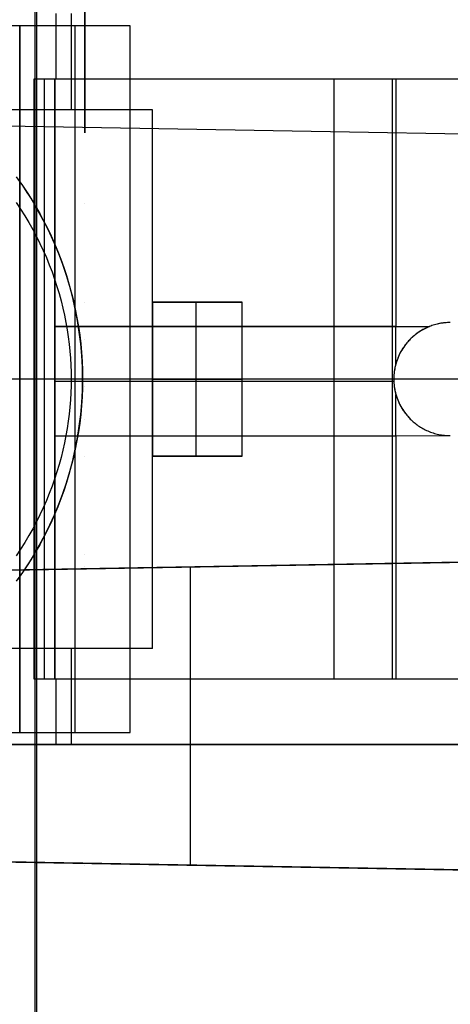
# Model space of a CAD drawing. Header units: millimetres. Extents: x -15 to 7, y 1 to 148.
# Tile 122 of 256: x -0.34 to 1.9, y 17.49 to 22.61. Entities that reach past the tile are written whole.
import ezdxf

# ---------------------------------------------------------------- set-up
doc = ezdxf.new("R2010")
doc.units = ezdxf.units.MM
doc.header["$MEASUREMENT"] = 0
doc.layers.add('Default', color=7, linetype='Continuous', true_color=0x000000)
doc.layers.add('Layer 01', color=7, linetype='Continuous', true_color=0x000000)

msp = doc.modelspace()

# ---------------------------------------------------------------- linework, layer by layer
at = {"layer": 'Default', "color": 254, "true_color": 0xcad1ee}
for points in [[(-0.2588, 8.6531), (-0.2588, 103.5282)], [(-0.2588, 9.9443), (-0.2588, 102.237)], [(-0.2588, 9.9443), (-0.2588, 35.7648)], [(-0.2588, 8.6531), (-0.2588, 35.7229)], [(-1.5, 22.074), (4.845, 21.9633)], [(-3.745, 19.6878), (4.845, 19.8377)], [(-3.745, 19.6878), (4.845, 19.8377)], [(0.55, 18.2127), (0.55, 19.7628)], [(0.55, 18.2127), (0.55, 19.7628)], [(0.55, 18.2127), (0.55, 19.7628)], [(0.55, 18.2127), (0.55, 19.7628)], [(4.845, 18.1377), (-3.745, 18.2877)], [(4.845, 18.1377), (-3.745, 18.2877)]]:
    msp.add_lwpolyline(points, dxfattribs=at)
at = {"layer": 'Default', "color": 171, "true_color": 0x8080ff}
for points in [[(-0.2497, 5.4828), (-0.2497, 70.4573)], [(-0.2497, 5.57), (-0.2497, 70.2391)]]:
    msp.add_lwpolyline(points, dxfattribs=at)
at = {"layer": 'Default', "color": 254, "true_color": 0xcad1ee, "extrusion": (1, -4.07441e-17, 4.16587e-17)}
msp.add_lwpolyline([(24.7133, -34.4176), (24.6535, -34.4182), (24.5932, -34.4202), (24.5324, -34.4236), (24.4712, -34.4285), (24.4096, -34.4347), (24.3476, -34.4425), (24.2854, -34.4517), (24.223, -34.4625), (24.1603, -34.4749), (24.0976, -34.4888), (24.0347, -34.5044), (23.9718, -34.5216), (23.909, -34.5404), (23.8463, -34.5608), (23.7837, -34.583), (23.7214, -34.6067), (23.6594, -34.6322), (23.5977, -34.6593), (23.5364, -34.6881), (23.4757, -34.7186), (23.4154, -34.7507), (23.3558, -34.7844), (23.2969, -34.8198), (23.2388, -34.8568), (23.1814, -34.8953), (23.1249, -34.9355), (23.0694, -34.9771), (23.0149, -35.0202), (22.9614, -35.0648), (22.909, -35.1108), (22.8579, -35.1581), (22.8079, -35.2068), (22.7592, -35.2567), (22.7119, -35.3079), (22.6659, -35.3603), (22.6213, -35.4138), (22.5782, -35.4683), (22.5366, -35.5238), (22.4965, -35.5803), (22.4579, -35.6377), (22.4209, -35.6958), (22.3856, -35.7547), (22.3518, -35.8143), (22.3197, -35.8746), (22.2892, -35.9353), (22.2604, -35.9966), (22.2333, -36.0583), (22.2079, -36.1203), (22.1841, -36.1826), (22.162, -36.2452), (22.1415, -36.3079), (22.1227, -36.3707), (22.1055, -36.4336), (22.09, -36.4964), (22.076, -36.5592), (22.0637, -36.6219), (22.0529, -36.6843), (22.0436, -36.7465), (22.0358, -36.8085), (22.0296, -36.8701), (22.0247, -36.9313), (22.0213, -36.9921), (22.0193, -37.0524), (22.0187, -37.1122), (22.0193, -37.172), (22.0213, -37.2323), (22.0247, -37.2931), (22.0296, -37.3543), (22.0358, -37.4159), (22.0436, -37.4778), (22.0529, -37.54), (22.0637, -37.6025), (22.076, -37.6651), (22.09, -37.7279), (22.1055, -37.7908), (22.1227, -37.8536), (22.1415, -37.9164), (22.162, -37.9792), (22.1841, -38.0417), (22.2079, -38.1041), (22.2333, -38.1661), (22.2604, -38.2278), (22.2892, -38.289), (22.3197, -38.3498), (22.3518, -38.41), (22.3856, -38.4696), (22.4209, -38.5285), (22.4579, -38.5867), (22.4965, -38.6441), (22.5366, -38.7005), (22.5782, -38.7561), (22.6213, -38.8106), (22.6659, -38.8641), (22.7119, -38.9164), (22.7592, -38.9676), (22.8079, -39.0176), (22.8579, -39.0662), (22.909, -39.1136), (22.9614, -39.1596), (23.0149, -39.2042), (23.0694, -39.2473), (23.1249, -39.2889), (23.1814, -39.329), (23.2388, -39.3676), (23.2969, -39.4045), (23.3558, -39.4399), (23.4154, -39.4737), (23.4757, -39.5058), (23.5364, -39.5362), (23.5977, -39.565), (23.6594, -39.5922), (23.7214, -39.6176), (23.7837, -39.6414), (23.8463, -39.6635), (23.909, -39.684), (23.9718, -39.7028), (24.0347, -39.72), (24.0976, -39.7355), (24.1603, -39.7495), (24.223, -39.7618), (24.2854, -39.7726), (24.3476, -39.7819), (24.4096, -39.7896), (24.4712, -39.7959), (24.5324, -39.8007), (24.5932, -39.8041), (24.6535, -39.8061), (24.7133, -39.8068)], dxfattribs=at)
at = {"layer": 'Default', "color": 254, "true_color": 0xcad1ee, "extrusion": (-0.017447, -0.00030454, 0.999848)}
for points in [[(-19.7501, 3.9364), (-19.7501, -4.6562)], [(-19.7501, -3.9542), (-19.7501, 4.6384)]]:
    msp.add_lwpolyline(points, dxfattribs=at)
at = {"layer": 'Default', "color": 254, "true_color": 0xcad1ee, "extrusion": (0.017447, 0.00030454, 0.999848)}
for points in [[(19.7501, -6.5564), (19.7501, 2.0362)], [(19.7501, -5.8544), (19.7501, 2.7382)]]:
    msp.add_lwpolyline(points, dxfattribs=at)
at = {"layer": 'Default', "color": 254, "true_color": 0xcad1ee, "extrusion": (1, 0, 0)}
for points in [[(19.7628, -71.8986), (19.7628, -78.2486)], [(19.7628, -31.6685), (19.7628, -38.0186)], [(18.2127, -71.8986), (18.2127, -78.2486)], [(18.2127, -31.6685), (18.2127, -38.0186)]]:
    msp.add_lwpolyline(points, dxfattribs=at)
at = {"layer": 'Default', "color": 254, "true_color": 0xcad1ee, "extrusion": (0, 1, 0)}
for points in [[(3.745, -71.9735), (-4.845, -71.8236)], [(-4.845, -78.3236), (3.745, -78.1737)], [(-4.845, -38.0935), (3.745, -37.9436)], [(3.745, -31.7435), (-4.845, -31.5935)]]:
    msp.add_lwpolyline(points, dxfattribs=at)
at = {"layer": 'Default', "color": 254, "true_color": 0xcad1ee, "extrusion": (-0.017447, 0.00030454, 0.999848)}
for points in [[(-18.2195, -5.3189), (-18.2195, 3.2737)], [(-18.2195, 3.9757), (-18.2195, -4.6169)]]:
    msp.add_lwpolyline(points, dxfattribs=at)
at = {"layer": 'Default', "color": 254, "true_color": 0xcad1ee, "extrusion": (0.017447, -0.00030454, 0.999848)}
for points in [[(18.2195, -5.8938), (18.2195, 2.6989)], [(18.2195, -5.1917), (18.2195, 3.4009)]]:
    msp.add_lwpolyline(points, dxfattribs=at)
at = {"layer": 'Layer 01'}
for points in [[(-0.1484, 22.2995), (-0.1484, 22.6394)], [(-0.0686, 22.1394), (-0.0686, 22.6394)], [(0.2355, 22.5757), (-3.5692, 22.5757)], [(-0.3386, 22.5757), (-3.0832, 22.5757)], [(0.2355, 22.5757), (-0.3386, 22.5757)], [(-0.3386, 22.5757), (-0.3386, 18.903)], [(-0.3386, 18.903), (-0.3386, 22.5757)], [(0.2355, 22.5757), (-0.3386, 22.5757)], [(-0.3386, 18.903), (-0.3386, 22.5757)], [(-0.0516, 22.5757), (-0.0516, 18.903)], [(0.2355, 18.903), (0.2355, 22.5757)], [(0.2355, 18.903), (0.2355, 22.5757)], [(0.2355, 18.903), (0.2355, 22.5757)], [(-0.2635, 22.2995), (3.3767, 22.2995)], [(-0.2635, 22.2995), (2.9016, 22.2995)], [(-0.2635, 21.6503), (-0.2635, 22.2995)], [(-0.2635, 21.6503), (-0.2635, 22.2995)], [(-0.2635, 19.1792), (-0.2635, 22.2995)], [(-0.2635, 22.2995), (2.8568, 22.2995)], [(-0.2635, 19.1792), (-0.2635, 22.2995)], [(-0.2635, 22.2995), (2.8568, 22.2995)], [(-0.263, 19.1792), (-0.263, 22.2995)], [(-0.2091, 19.1792), (-0.2091, 22.2995)], [(-0.1555, 19.1792), (-0.1555, 22.2995)], [(-0.155, 19.1792), (-0.155, 22.2995)], [(-0.1546, 21.0126), (-0.1546, 22.2995)], [(-0.1546, 22.2995), (1.6168, 22.2995)], [(1.2967, 19.1792), (1.2967, 22.2995)], [(1.2967, 21.0126), (1.2967, 22.2995)], [(1.5996, 19.1792), (1.5996, 22.2995)], [(1.6168, 22.2995), (2.1844, 22.2995)], [(1.6168, 22.2995), (1.6168, 21.0126)], [(1.6168, 22.2995), (1.6168, 21.0126)], [(0.3516, 22.1394), (-3.6484, 22.1394)], [(0.3516, 22.1394), (-3.6484, 22.1394)], [(0.3516, 22.1394), (-3.6484, 22.1394)], [(0.3516, 19.3394), (0.3516, 22.1394)], [(0.3516, 19.3394), (0.3516, 22.1394)], [(0.3516, 19.3394), (0.3516, 22.1394)], [(-0.3565, 21.7903), (-0.3243, 21.7451), (-0.2933, 21.6984), (-0.2635, 21.6503)], [(-0.3482, 21.7789), (-0.3241, 21.7448), (-0.3007, 21.7099), (-0.278, 21.6741), (-0.256, 21.6376), (-0.2347, 21.6004), (-0.2142, 21.5624), (-0.1945, 21.5236), (-0.1757, 21.4842), (-0.1577, 21.4441), (-0.1407, 21.4034), (-0.1246, 21.362), (-0.1095, 21.3201), (-0.0954, 21.2776), (-0.0823, 21.2346), (-0.0703, 21.1911), (-0.0593, 21.1472), (-0.0494, 21.1029), (-0.0407, 21.0583), (-0.0331, 21.0133), (-0.0266, 20.9681), (-0.0213, 20.9226), (-0.0171, 20.877), (-0.0142, 20.8312), (-0.0124, 20.7853), (-0.0118, 20.7394), (-0.0124, 20.6934), (-0.0142, 20.6475), (-0.0171, 20.6018), (-0.0213, 20.5561), (-0.0266, 20.5106), (-0.0331, 20.4654), (-0.0407, 20.4204), (-0.0494, 20.3758), (-0.0593, 20.3315), (-0.0703, 20.2876), (-0.0823, 20.2441), (-0.0954, 20.2011), (-0.1095, 20.1586), (-0.1246, 20.1167), (-0.1407, 20.0753), (-0.1577, 20.0346), (-0.1757, 19.9945), (-0.1945, 19.9551), (-0.2142, 19.9164), (-0.2347, 19.8783), (-0.256, 19.8411), (-0.278, 19.8046), (-0.3007, 19.7688), (-0.3241, 19.7339), (-0.3482, 19.6998)], [(-0.3482, 21.7789), (-0.3241, 21.7448), (-0.3007, 21.7099), (-0.278, 21.6741), (-0.256, 21.6376), (-0.2347, 21.6004), (-0.2142, 21.5624), (-0.1945, 21.5236), (-0.1757, 21.4842), (-0.1577, 21.4441), (-0.1407, 21.4034), (-0.1246, 21.362), (-0.1095, 21.3201), (-0.0954, 21.2776), (-0.0823, 21.2346), (-0.0703, 21.1911), (-0.0593, 21.1472), (-0.0494, 21.1029), (-0.0407, 21.0583), (-0.0331, 21.0133), (-0.0266, 20.9681), (-0.0213, 20.9226), (-0.0171, 20.877), (-0.0142, 20.8312), (-0.0124, 20.7853), (-0.0118, 20.7394), (-0.0124, 20.6934), (-0.0142, 20.6475), (-0.0171, 20.6018), (-0.0213, 20.5561), (-0.0266, 20.5106), (-0.0331, 20.4654), (-0.0407, 20.4204), (-0.0494, 20.3758), (-0.0593, 20.3315), (-0.0703, 20.2876), (-0.0823, 20.2441), (-0.0954, 20.2011), (-0.1095, 20.1586), (-0.1246, 20.1167), (-0.1407, 20.0753), (-0.1577, 20.0346), (-0.1757, 19.9945), (-0.1945, 19.9551), (-0.2142, 19.9164), (-0.2347, 19.8783), (-0.256, 19.8411), (-0.278, 19.8046), (-0.3007, 19.7688), (-0.3241, 19.7339), (-0.3482, 19.6998)], [(-0.3575, 21.6575), (-0.3344, 21.6231), (-0.3123, 21.5882), (-0.2911, 21.5529), (-0.2708, 21.5172), (-0.2516, 21.4811), (-0.2333, 21.4447), (-0.2161, 21.408), (-0.1998, 21.371), (-0.1846, 21.3338), (-0.1703, 21.2965), (-0.157, 21.259), (-0.1448, 21.2214), (-0.1335, 21.1837), (-0.1232, 21.1461), (-0.1139, 21.1084), (-0.1055, 21.0708), (-0.0981, 21.0332), (-0.0917, 20.9958), (-0.0861, 20.9585), (-0.0815, 20.9214), (-0.0777, 20.8845), (-0.0748, 20.8478), (-0.0728, 20.8114), (-0.0716, 20.7752), (-0.0712, 20.7394), (-0.0716, 20.7035), (-0.0728, 20.6674), (-0.0748, 20.6309), (-0.0777, 20.5942), (-0.0815, 20.5573), (-0.0861, 20.5202), (-0.0917, 20.4829), (-0.0981, 20.4455), (-0.1055, 20.4079), (-0.1139, 20.3703), (-0.1232, 20.3326), (-0.1335, 20.295), (-0.1448, 20.2573), (-0.157, 20.2197), (-0.1703, 20.1822), (-0.1846, 20.1449), (-0.1998, 20.1077), (-0.2161, 20.0707), (-0.2333, 20.034), (-0.2516, 19.9976), (-0.2708, 19.9615), (-0.2911, 19.9258), (-0.3123, 19.8905), (-0.3344, 19.8556), (-0.3575, 19.8212)], [(-0.2635, 19.8284), (-0.2349, 19.878), (-0.2077, 19.9288), (-0.182, 19.981), (-0.1579, 20.0343), (-0.1354, 20.0888), (-0.1145, 20.1443), (-0.0955, 20.2009), (-0.0782, 20.2583), (-0.0629, 20.3166), (-0.0495, 20.3756), (-0.038, 20.4352), (-0.0286, 20.4954), (-0.0213, 20.556), (-0.016, 20.6169), (-0.0128, 20.6781), (-0.0118, 20.7394), (-0.0128, 20.8006), (-0.016, 20.8618), (-0.0213, 20.9227), (-0.0286, 20.9833), (-0.038, 21.0435), (-0.0495, 21.1031), (-0.0629, 21.1621), (-0.0782, 21.2204), (-0.0955, 21.2779), (-0.1145, 21.3344), (-0.1354, 21.3899), (-0.1579, 21.4444), (-0.182, 21.4978), (-0.2077, 21.5499), (-0.2349, 21.6007), (-0.2635, 21.6503)], [(0.8172, 21.1394), (0.3516, 21.1394)], [(0.3516, 21.1394), (0.3516, 20.3394)], [(0.3516, 20.3394), (0.3516, 21.1394)], [(0.3516, 21.1394), (0.8172, 21.1394)], [(0.8172, 21.1394), (0.3516, 21.1394)], [(0.5794, 20.3394), (0.5794, 21.1394)], [(0.5794, 20.3394), (0.5794, 21.1394)], [(0.8172, 20.3394), (0.8172, 21.1394)], [(0.8172, 20.3394), (0.8172, 21.1394)], [(0.8172, 20.3394), (0.8172, 21.1394)], [(-0.1549, 20.4451), (-0.1549, 21.0126)], [(-0.1549, 21.0126), (1.6168, 21.0126)], [(1.6168, 21.0126), (-0.1546, 21.0126)], [(1.8998, 21.0333), (1.8922, 21.0332), (1.8846, 21.0329), (1.877, 21.0324), (1.8695, 21.0317), (1.8619, 21.0308), (1.8544, 21.0297), (1.847, 21.0285), (1.8396, 21.027), (1.8323, 21.0254), (1.825, 21.0236), (1.8178, 21.0216), (1.8107, 21.0194), (1.8036, 21.0171), (1.7967, 21.0146), (1.7898, 21.0119), (1.7831, 21.0091), (1.7764, 21.0061), (1.7699, 21.003), (1.7635, 20.9997), (1.7572, 20.9963), (1.751, 20.9928), (1.745, 20.9892), (1.7391, 20.9854), (1.7333, 20.9815), (1.7276, 20.9775), (1.7221, 20.9735), (1.7167, 20.9693), (1.7115, 20.965), (1.7064, 20.9607), (1.7015, 20.9562), (1.6967, 20.9517), (1.692, 20.9472), (1.6874, 20.9425), (1.6829, 20.9377), (1.6785, 20.9328), (1.6742, 20.9277), (1.6699, 20.9224), (1.6657, 20.9171), (1.6616, 20.9115), (1.6576, 20.9059), (1.6538, 20.9001), (1.65, 20.8942), (1.6463, 20.8881), (1.6428, 20.882), (1.6394, 20.8757), (1.6362, 20.8693), (1.6331, 20.8627), (1.6301, 20.8561), (1.6273, 20.8493), (1.6246, 20.8425), (1.6221, 20.8355), (1.6198, 20.8285), (1.6176, 20.8214), (1.6156, 20.8142), (1.6138, 20.8069), (1.6121, 20.7996), (1.6107, 20.7922), (1.6094, 20.7847), (1.6084, 20.7772), (1.6075, 20.7697), (1.6068, 20.7621), (1.6063, 20.7546), (1.606, 20.747), (1.6059, 20.7394), (1.606, 20.7317), (1.6063, 20.7241), (1.6068, 20.7166), (1.6075, 20.709), (1.6084, 20.7015), (1.6094, 20.694), (1.6107, 20.6865), (1.6121, 20.6791), (1.6138, 20.6718), (1.6156, 20.6645), (1.6176, 20.6573), (1.6198, 20.6502), (1.6221, 20.6432), (1.6246, 20.6362), (1.6273, 20.6294), (1.6301, 20.6226), (1.6331, 20.616), (1.6362, 20.6094), (1.6394, 20.603), (1.6428, 20.5967), (1.6463, 20.5906), (1.65, 20.5845), (1.6538, 20.5786), (1.6576, 20.5728), (1.6616, 20.5672), (1.6657, 20.5617), (1.6699, 20.5563), (1.6742, 20.551), (1.6785, 20.546), (1.6829, 20.541), (1.6874, 20.5362), (1.692, 20.5315), (1.6967, 20.527), (1.7015, 20.5225), (1.7064, 20.518), (1.7115, 20.5137), (1.7167, 20.5094), (1.7221, 20.5052), (1.7276, 20.5012), (1.7333, 20.4972), (1.7391, 20.4933), (1.745, 20.4895), (1.751, 20.4859), (1.7572, 20.4824), (1.7635, 20.479), (1.7699, 20.4757), (1.7764, 20.4726), (1.7831, 20.4696), (1.7898, 20.4668), (1.7967, 20.4641), (1.8036, 20.4616), (1.8107, 20.4593), (1.8178, 20.4571), (1.825, 20.4551), (1.8323, 20.4533), (1.8396, 20.4517), (1.847, 20.4502), (1.8544, 20.449), (1.8619, 20.4479), (1.8695, 20.447), (1.877, 20.4463), (1.8846, 20.4458), (1.8922, 20.4455), (1.8998, 20.4454)], [(1.6168, 21.0126), (1.7916, 21.0126)], [(1.7916, 21.0126), (1.7843, 21.0096), (1.7771, 21.0064), (1.7701, 21.0031), (1.7631, 20.9996), (1.7564, 20.9959), (1.7497, 20.9921), (1.7432, 20.9881), (1.7369, 20.984), (1.7307, 20.9798), (1.7247, 20.9754), (1.7188, 20.9709), (1.7131, 20.9664), (1.7076, 20.9617), (1.7022, 20.9569), (1.697, 20.9521), (1.692, 20.9472), (1.6859, 20.9409), (1.68, 20.9344), (1.6741, 20.9276), (1.6685, 20.9206), (1.6629, 20.9133), (1.6576, 20.9058), (1.6524, 20.8981), (1.6475, 20.8901), (1.6428, 20.8819), (1.6383, 20.8734), (1.634, 20.8648), (1.63, 20.8559), (1.6263, 20.8469), (1.6228, 20.8377), (1.6197, 20.8283), (1.6168, 20.8188)], [(1.6168, 20.8188), (1.6168, 21.0126)], [(1.8998, 21.0333), (1.8928, 21.0332), (1.8858, 21.0329), (1.8788, 21.0325), (1.8718, 21.0319), (1.8649, 21.0312), (1.858, 21.0303), (1.8511, 21.0292), (1.8442, 21.028), (1.8375, 21.0266), (1.8307, 21.025), (1.824, 21.0233), (1.8174, 21.0215), (1.8108, 21.0195), (1.8043, 21.0173), (1.7979, 21.015), (1.7916, 21.0126)], [(1.6168, 20.8188), (1.6143, 20.8092), (1.6121, 20.7994), (1.6102, 20.7896), (1.6087, 20.7796), (1.6075, 20.7696), (1.6066, 20.7596), (1.6061, 20.7495), (1.6059, 20.7394), (1.6061, 20.7292), (1.6066, 20.7191), (1.6075, 20.7091), (1.6087, 20.6991), (1.6102, 20.6891), (1.6121, 20.6793), (1.6143, 20.6695), (1.6168, 20.6599)], [(0.2355, 20.7394), (-3.5692, 20.7394)], [(-0.0712, 20.7394), (-0.5862, 20.7394)], [(0.3516, 20.7394), (-0.5862, 20.7394)], [(0.2355, 20.7394), (-0.3386, 20.7394)], [(1.6059, 20.7394), (-0.2635, 20.7394)], [(-0.1549, 20.7288), (1.6061, 20.7288)], [(1.9688, 20.7394), (-0.0118, 20.7394)], [(3.8392, 20.7394), (0.3516, 20.7394)], [(0.8172, 20.7394), (0.3516, 20.7394)], [(0.3516, 20.7394), (0.8172, 20.7394)], [(1.6168, 20.4451), (1.6168, 20.6599)], [(1.6168, 20.6599), (1.6197, 20.6504), (1.6228, 20.641), (1.6263, 20.6318), (1.63, 20.6228), (1.634, 20.6139), (1.6383, 20.6053), (1.6428, 20.5968), (1.6475, 20.5886), (1.6524, 20.5806), (1.6576, 20.5729), (1.6629, 20.5654), (1.6685, 20.5581), (1.6741, 20.5511), (1.68, 20.5443), (1.6859, 20.5378), (1.692, 20.5315), (1.6967, 20.527), (1.7015, 20.5225), (1.7064, 20.518), (1.7115, 20.5137), (1.7167, 20.5094), (1.7221, 20.5052), (1.7276, 20.5012), (1.7333, 20.4972), (1.7391, 20.4933), (1.745, 20.4895), (1.751, 20.4859), (1.7572, 20.4823), (1.7635, 20.4789), (1.7699, 20.4757), (1.7764, 20.4726), (1.7831, 20.4696), (1.7898, 20.4667), (1.7967, 20.4641), (1.8036, 20.4616), (1.8107, 20.4592), (1.8178, 20.457), (1.825, 20.455), (1.8323, 20.4532), (1.8396, 20.4516), (1.847, 20.4501), (1.8544, 20.4488), (1.8619, 20.4478), (1.8695, 20.4469), (1.877, 20.4462), (1.8846, 20.4457), (1.8922, 20.4454), (1.8998, 20.4453)], [(-0.1549, 20.4451), (1.6168, 20.4451)], [(-0.1546, 19.1792), (-0.1546, 20.4451)], [(-0.1546, 20.4451), (1.6168, 20.4451)], [(1.2967, 19.1792), (1.2967, 20.4451)], [(1.6168, 20.4451), (1.8998, 20.4453)], [(1.6168, 20.4451), (1.6168, 19.1792)], [(1.6168, 20.4451), (1.6168, 19.1792)], [(0.8172, 20.3394), (0.3516, 20.3394)], [(0.3516, 20.3394), (0.8172, 20.3394)], [(0.8172, 20.3394), (0.3516, 20.3394)], [(-0.2635, 19.8284), (-0.2933, 19.7803), (-0.3243, 19.7337), (-0.3565, 19.6884)], [(-0.2635, 19.1792), (-0.2635, 19.8284)], [(-0.2635, 19.1792), (-0.2635, 19.8284)], [(0.3516, 19.3394), (-3.6484, 19.3394)], [(0.3516, 19.3394), (-3.6484, 19.3394)], [(0.3516, 19.3394), (-3.6484, 19.3394)], [(-0.0686, 18.8394), (-0.0686, 19.3394)], [(2.9016, 19.1792), (-0.2635, 19.1792)], [(3.3767, 19.1792), (-0.2635, 19.1792)], [(2.8568, 19.1792), (-0.2635, 19.1792)], [(2.8568, 19.1792), (-0.2635, 19.1792)], [(1.6168, 19.1792), (-0.1546, 19.1792)], [(-0.1484, 18.8394), (-0.1484, 19.1792)], [(2.1844, 19.1792), (1.6168, 19.1792)], [(-3.5692, 18.903), (0.2355, 18.903)], [(-3.0832, 18.903), (-0.3386, 18.903)], [(-0.3386, 18.903), (0.2355, 18.903)], [(-0.3386, 18.903), (0.2355, 18.903)], [(3.8392, 18.8394), (-4.1566, 18.8394)], [(3.8392, 18.8394), (-3.9765, 18.8394)], [(-3.1984, 18.8394), (2.9016, 18.8394)]]:
    msp.add_lwpolyline(points, dxfattribs=at)
at = {"layer": 'Layer 01', "extrusion": (1, 0, 0)}
for points in [[(22.5757, -17.7456), (22.5757, -11.9836)], [(22.5757, -18.0229), (22.5757, -11.9836)], [(22.2995, -8.9756), (22.2995, -9.3428)], [(22.2995, -7.8343), (22.2995, -12.457)], [(22.2995, -8.9756), (22.2995, -9.3428)], [(22.2995, -7.8343), (22.2995, -8.1363)], [(22.1394, -21.838), (22.1394, -29.3159)], [(21.6503, -9.3428), (21.6503, -8.9756)], [(21.1394, -27.2933), (21.1394, -29.0159)], [(21.1394, -29.0159), (21.1394, -27.2933)], [(21.1394, -27.2933), (21.1394, -29.0159)], [(21.0126, -8.1363), (21.0126, -7.8343)], [(20.9472, -8.1363), (20.9472, -12.457)], [(20.7394, -8.761), (20.7394, -12.457)], [(20.7394, -18.0229), (20.7394, -11.9836)], [(20.7394, -21.838), (20.7394, -27.2933)], [(20.7394, -29.0159), (20.7394, -29.3159)], [(20.7394, -27.2933), (20.7394, -29.0159)], [(20.6986, -17.7456), (20.6986, -11.9836)], [(20.5315, -8.1363), (20.5315, -12.457)], [(20.4451, -7.8343), (20.4451, -8.1363)], [(20.3394, -27.2933), (20.3394, -29.0159)], [(20.3394, -29.0159), (20.3394, -27.2933)], [(20.3394, -27.2933), (20.3394, -29.0159)], [(19.8284, -8.9756), (19.8284, -9.3428)], [(19.3394, -21.838), (19.3394, -29.3159)], [(19.1792, -8.9756), (19.1792, -9.3428)], [(19.1792, -7.8343), (19.1792, -12.457)], [(19.1792, -8.9756), (19.1792, -9.3428)], [(19.1792, -8.1363), (19.1792, -7.8343)], [(18.903, -11.9836), (18.903, -17.7456)], [(18.903, -18.0229), (18.903, -11.9836)], [(18.8394, -21.838), (18.8394, -8.9756)]]:
    msp.add_lwpolyline(points, dxfattribs=at)
at = {"layer": 'Layer 01', "extrusion": (0, 1, 0)}
for points in [[(0.263, -8.761), (0.2635, -12.457)], [(0.263, -8.761), (0.1555, -8.6539)], [(0.1555, -8.6539), (0.1546, -7.8343)], [(0.1549, -8.1363), (0.1546, -7.8343)], [(0.1546, -7.8343), (0.1549, -8.1363)], [(0.1555, -8.6539), (0.2626, -8.761)], [(0.1546, -7.8343), (0.1555, -8.6539)], [(0.263, -8.761), (0.2635, -12.457)], [(0.1555, -8.6539), (0.263, -8.761)], [(0.1546, -7.8343), (0.1555, -8.6539)]]:
    msp.add_lwpolyline(points, dxfattribs=at)

doc.saveas('drawing.dxf')
